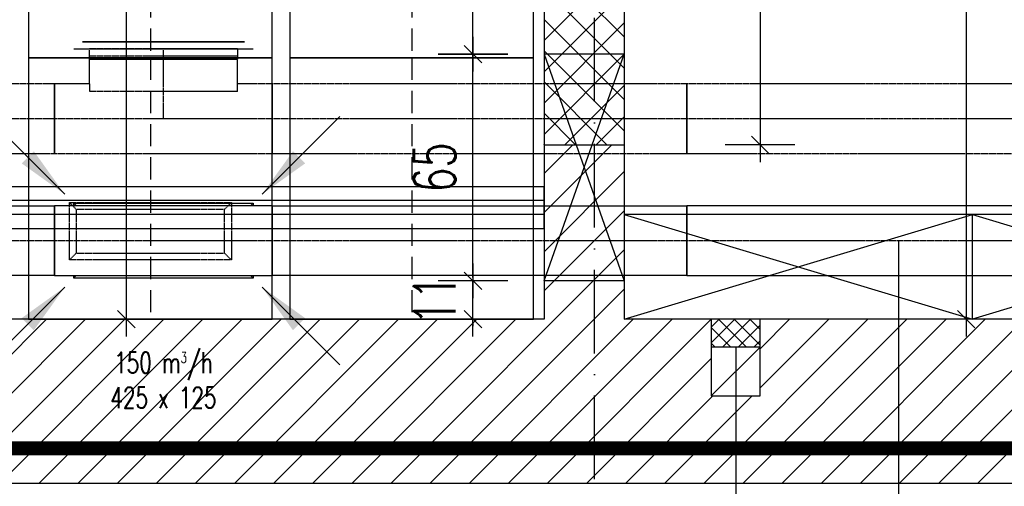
# Model space of a CAD drawing. Header units: millimetres. Extents: x 167273 to 188273, y -125105 to -88145.
# Tile 146 of 210: x 174068 to 174351, y -96817 to -96683. Entities that reach past the tile are written whole.
import ezdxf

# ---------------------------------------------------------------- set-up
doc = ezdxf.new("R2010")
doc.units = ezdxf.units.MM
doc.header["$PDMODE"] = 35
doc.header["$PDSIZE"] = 5
for name, pattern in [('ACAD_ISO03W100', [30, 12, -18]), ('ACAD_ISO10W100', [18, 12, -3, 0, -3]), ('DASHDOT', [1, 0.5, -0.25, 0, -0.25]), ('DASHED', [0.75, 0.5, -0.25]), ('HIDDEN', [9.525, 6.35, -3.175]), ('WENT_2', [1.5, 0.5, -1]), ('WENT_3', [1.6, 0.5, -0.5, 0.1, -0.5])]:
    doc.linetypes.add(name, pattern=pattern)
doc.layers.add('!_zmiany', color=7, linetype='Continuous', true_color=0xfa7d00)
doc.layers.add('!zakres', color=7, linetype='ACAD_ISO03W100', lineweight=60, true_color=0x8a14ff)
for name, color, linetype in [('a-op_leader', 9, 'Continuous'), ('a-osie', 1, 'ACAD_ISO10W100'), ('a-wymiary', 9, 'Continuous'), ('b-cienka', 9, 'Continuous'), ('b-przebicia', 7, 'Continuous'), ('b-widokowa', 7, 'Continuous'), ('b-ściany', 2, 'Continuous'), ('c-meb_przerywana', 5, 'HIDDEN'), ('c-meble', 5, 'Continuous'), ('FLUID-N-BIB-SYM', 7, 'Continuous'), ('FLUID-W-BIB-120-ARRGR', 7, 'Continuous'), ('FLUID-W-BIB-HID', 7, 'Continuous'), ('FLUID-W-BIB-SYM', 7, 'Continuous'), ('h-hatch', 8, 'Continuous')]:
    doc.layers.add(name, color=color, linetype=linetype)
doc.layers.add('FLUID-N-BIB', color=8, linetype='Continuous', lineweight=30)
doc.layers.add('FLUID-W-BIB', color=220, linetype='Continuous', lineweight=30)
doc.styles.add('FDBES', font='romans.shx', dxfattribs={"width": 0.7, "height": 10})
doc.styles.add('PPAB_100', font='romans.shx', dxfattribs={"width": 0.7, "height": 12})
doc.styles.add('ROMANS', font='romans.shx', dxfattribs={"width": 0.7, "height": 10})
doc.dimstyles.new('FDBES', dxfattribs={"dimscale": 50, "dimtxt": 4, "dimasz": 2.5, "dimexe": 0.8, "dimexo": 2, "dimgap": 1, "dimtad": 1, "dimdsep": 46, "dimtxsty": 'FDBES', "dimcen": 2.5, "dimclrd": 4, "dimclre": 5, "dimadec": 0, "dimazin": 0, "dimtfac": 1, "dimtmove": 0, "dimatfit": 3, "dimfxl": 0, "dimarcsym": 0})
doc.dimstyles.new('newPPAB_100', dxfattribs={"dimscale": 0, "dimtxt": 16, "dimasz": 1, "dimexe": 10, "dimexo": 10, "dimgap": 5, "dimtad": 1, "dimdec": 0, "dimzin": 0, "dimdsep": 46, "dimtxsty": 'PPAB_100', "dimblk": 'tick_50', "dimcen": 0.09, "dimdle": 5, "dimse1": 1, "dimse2": 1, "dimclrd": 9, "dimclre": 9, "dimclrt": 161, "dimadec": 0, "dimazin": 0, "dimtfac": 1, "dimtdec": 0, "dimtix": 1, "dimtmove": 2, "dimatfit": 0, "dimldrblk": 'tick_50', "dimfxl": 0, "dimtolj": 1, "dimtzin": 0, "dimarcsym": 0})

# ---------------------------------------------------------------- blocks, each defined once
blk = doc.blocks.new('tick_50')
at = {"color": 9, "ltscale": 20}
for p, q in [((0, 10), (0, -10)), ((-5, 0), (5, 0))]:
    blk.add_line(p, q, dxfattribs=at)
at = {"color": 0}
blk.add_line((2.5, 2.5), (-2.5, -2.5), dxfattribs=at)
blk = doc.blocks.new('*D18')
at = {"layer": 'a-wymiary', "color": 9, "lineweight": -2}
blk.add_line((174757.94, -96536.57), (174242.44, -96536.57), dxfattribs=at)
at = {"layer": 'Defpoints', "color": 0}
for p in [(174241.44, -96536.57), (174241.44, -96768.89), (174758.94, -96768.89)]:
    blk.add_point(p, dxfattribs=at)
at = {"layer": 'a-wymiary', "color": 9, "lineweight": -2, "rotation": 180}
blk.add_blockref('tick_50', (174241.44, -96536.57), dxfattribs=at)
at = {"layer": 'a-wymiary', "color": 9, "lineweight": -2}
blk.add_blockref('tick_50', (174758.94, -96536.57), dxfattribs=at)
at = {"layer": 'a-wymiary', "color": 161, "insert": (174457.39, -96525.57), "char_height": 12, "attachment_point": 5, "style": 'PPAB_100'}
blk.add_mtext('\\A1;517', dxfattribs=at)
blk = doc.blocks.new('*D35')
at = {"layer": 'a-wymiary', "color": 9, "lineweight": -2}
for p, q in [((174217.44, -96536.57), (174216.44, -96536.57)), ((174241.44, -96536.57), (174218.44, -96536.57)), ((174242.44, -96536.57), (174243.44, -96536.57))]:
    blk.add_line(p, q, dxfattribs=at)
at = {"layer": 'Defpoints', "color": 0}
for p in [(174218.44, -96536.57), (174218.44, -96768.89), (174241.44, -96768.89)]:
    blk.add_point(p, dxfattribs=at)
at = {"layer": 'a-wymiary', "color": 9, "lineweight": -2}
blk.add_blockref('tick_50', (174218.44, -96536.57), dxfattribs=at)
at = {"layer": 'a-wymiary', "color": 9, "lineweight": -2, "rotation": 180}
blk.add_blockref('tick_50', (174241.44, -96536.57), dxfattribs=at)
at = {"layer": 'a-wymiary', "color": 161, "insert": (174262.26, -96522.63), "char_height": 12, "attachment_point": 5, "style": 'PPAB_100'}
blk.add_mtext('\\A1;23', dxfattribs=at)
blk = doc.blocks.new('*D36')
at = {"layer": 'a-wymiary', "color": 9, "lineweight": -2}
blk.add_line((174217.44, -96536.57), (173675.94, -96536.57), dxfattribs=at)
at = {"layer": 'Defpoints', "color": 0}
for p in [(174218.44, -96518.89), (173674.94, -96536.57), (173674.94, -96768.89)]:
    blk.add_point(p, dxfattribs=at)
at = {"layer": 'a-wymiary', "color": 9, "lineweight": -2, "rotation": 180}
blk.add_blockref('tick_50', (173674.94, -96536.57), dxfattribs=at)
at = {"layer": 'a-wymiary', "color": 9, "lineweight": -2}
blk.add_blockref('tick_50', (174218.44, -96536.57), dxfattribs=at)
at = {"layer": 'a-wymiary', "color": 161, "insert": (173946.69, -96525.57), "char_height": 12, "attachment_point": 5, "style": 'PPAB_100'}
blk.add_mtext('\\A1;543', dxfattribs=at)
blk = doc.blocks.new('*D219')
at = {"layer": 'a-op_leader', "color": 9, "lineweight": -2}
blk.add_line((174339.61, -96519.89), (174339.61, -96767.89), dxfattribs=at)
at = {"layer": 'Defpoints', "color": 0}
for p in [(174241.44, -96518.89), (174241.44, -96768.89), (174339.61, -96768.89)]:
    blk.add_point(p, dxfattribs=at)
at = {"layer": 'a-op_leader', "color": 9, "lineweight": -2}
for p, rotation in [((174339.61, -96518.89), 90), ((174339.61, -96768.89), 270)]:
    blk.add_blockref('tick_50', p, dxfattribs=dict(at, rotation=rotation))
at = {"layer": 'a-op_leader', "color": 161, "insert": (174328.61, -96643.89), "char_height": 12, "attachment_point": 5, "rotation": 90, "style": 'PPAB_100'}
blk.add_mtext('\\A1;250', dxfattribs=at)
blk = doc.blocks.new('*U881')
at = {"linetype": 'Continuous', "lineweight": -2}
for p, q in [((-595, 0), (-595, 100)), ((595, 100), (595, 0)), ((-595, -100), (-595, 0)), ((595, 0), (595, -100))]:
    blk.add_line(p, q, dxfattribs=at)
at = {"color": 0, "linetype": 'ByBlock', "lineweight": -2}
for p, q in [((-595, 100), (595, 100)), ((595, -100), (-595, -100))]:
    blk.add_line(p, q, dxfattribs=at)
at = {"layer": 'FLUID-N-BIB-SYM', "linetype": 'DASHDOT', "lineweight": -3}
blk.add_line((-595, 0), (595, 0), dxfattribs=at)
blk = doc.blocks.new('*U1016')
at = {"linetype": 'Continuous', "lineweight": -2}
for p, q in [((-212.5, 200), (-257.5, 200)), ((212.5, 200), (-212.5, 200)), ((257.5, 200), (212.5, 200)), ((-312.5, -100), (-312.5, 100)), ((312.5, 100), (312.5, -100))]:
    blk.add_line(p, q, dxfattribs=at)
at = {"color": 0, "linetype": 'ByBlock', "lineweight": -2}
for p, q in [((-212.5, 200), (-212.5, 170)), ((212.5, 170), (212.5, 200)), ((-212.5, 78.1), (-212.5, 170)), ((212.5, 100), (212.5, 170)), ((-312.5, 100), (-212.5, 100)), ((212.5, 100), (212.5, 78.1)), ((212.5, 100), (312.5, 100)), ((-212.5, 78.1), (212.5, 78.1)), ((312.5, -100), (-312.5, -100))]:
    blk.add_line(p, q, dxfattribs=at)
at = {"linetype": 'Continuous', "lineweight": -3}
blk.add_line((-212.5, 170), (212.5, 170), dxfattribs=at)
at = {"layer": 'FLUID-N-BIB-SYM', "linetype": 'DASHDOT', "lineweight": -3}
for p, q in [((0, 0), (0, 200)), ((0, 180), (0, 200)), ((-312.5, 0), (312.5, 0))]:
    blk.add_line(p, q, dxfattribs=at)
blk = doc.blocks.new('*U880')
at = {"linetype": 'Continuous', "lineweight": -2}
for p, q in [((-1000, 0), (-1000, 100)), ((1000, 100), (1000, 0)), ((-1000, -100), (-1000, 0)), ((1000, 0), (1000, -100))]:
    blk.add_line(p, q, dxfattribs=at)
at = {"color": 0, "linetype": 'ByBlock', "lineweight": -2}
for p, q in [((-1000, 100), (1000, 100)), ((1000, -100), (-1000, -100))]:
    blk.add_line(p, q, dxfattribs=at)
at = {"layer": 'FLUID-N-BIB-SYM', "linetype": 'DASHDOT', "lineweight": -3}
blk.add_line((-1000, 0), (1000, 0), dxfattribs=at)
blk = doc.blocks.new('*U1009')
at = {"color": 0, "linetype": 'ByBlock', "lineweight": -2}
for p, q in [((-232.5, 0), (-212.5, 0)), ((-232.5, 0, 20), (232.5, 0, 20)), ((212.5, 0), (-212.5, 0)), ((-212.5, 0, -20), (-212.5, 0)), ((-212.5, 0, -20), (212.5, 0, -20)), ((212.5, 0), (212.5, 0, -20)), ((212.5, 0), (232.5, 0))]:
    blk.add_line(p, q, dxfattribs=at)
at = {"linetype": 'Continuous', "lineweight": -3}
for p, q in [((232.5, 0, 20), (-232.5, 0, 20)), ((-232.5, 0, 20), (232.5, 0, 20))]:
    blk.add_line(p, q, dxfattribs=at)
blk = doc.blocks.new('*U882')
at = {"color": 0, "linetype": 'ByBlock', "lineweight": -2}
for p, q in [((595, 0, -100), (-595, 0, -100)), ((-595, 0, 100), (595, 0, 100))]:
    blk.add_line(p, q, dxfattribs=at)
at = {"linetype": 'Continuous', "lineweight": -2}
for p, q in [((-595, 0, 100), (-595, 0, -100)), ((595, 0, -100), (595, 0, 100))]:
    blk.add_line(p, q, dxfattribs=at)
at = {"layer": 'FLUID-W-BIB-SYM', "linetype": 'WENT_3', "lineweight": -3}
blk.add_line((-595, 0), (595, 0), dxfattribs=at)
blk = doc.blocks.new('*U1007')
at = {"linetype": 'Continuous', "lineweight": -2}
for p, q in [((-312.5, 0), (-312.5, 0, -100)), ((-312.5, 0, 100), (-312.5, 0)), ((257.5, 0, -107.5), (-257.5, 0, -107.5)), ((-257.5, 0, 107.5), (257.5, 0, 107.5)), ((-257.5, 0, -107.5), (-257.5, 0, -100)), ((-257.5, 0, 100), (-257.5, 0, 107.5)), ((257.5, 0, 107.5), (257.5, 0, 100)), ((257.5, 0, -100), (257.5, 0, -107.5)), ((312.5, 0, -100), (312.5, 0)), ((312.5, 0), (312.5, 0, 100))]:
    blk.add_line(p, q, dxfattribs=at)
at = {"color": 0, "linetype": 'ByBlock', "lineweight": -2}
for p, q in [((-312.5, 0, -100), (312.5, 0, -100)), ((312.5, 0, 100), (-312.5, 0, 100)), ((-250, 0, -100), (-257.5, 0, -107.5)), ((-257.5, 0, 107.5), (-250, 0, 100)), ((257.5, 0, -107.5), (250, 0, -100)), ((257.5, 0, 107.5), (250, 0, 100))]:
    blk.add_line(p, q, dxfattribs=at)
at = {"layer": 'FLUID-W-BIB-SYM', "linetype": 'WENT_3', "lineweight": -3}
blk.add_line((-312.5, 0), (312.5, 0), dxfattribs=at)
blk = doc.blocks.new('*U876')
at = {"color": 0, "linetype": 'ByBlock', "lineweight": -2}
for p, q in [((1000, 0, -100), (-1000, 0, -100)), ((-1000, 0, 100), (1000, 0, 100))]:
    blk.add_line(p, q, dxfattribs=at)
at = {"linetype": 'Continuous', "lineweight": -2}
for p, q in [((1000, 0, -100), (1000, 0, 100)), ((-1000, 0, 100), (-1000, 0, -100))]:
    blk.add_line(p, q, dxfattribs=at)
at = {"layer": 'FLUID-W-BIB-SYM', "linetype": 'WENT_3', "lineweight": -3}
blk.add_line((-1000, 0), (1000, 0), dxfattribs=at)
blk = doc.blocks.new('*U1000')
at = {"layer": 'FLUID-W-BIB-HID', "linetype": 'DASHED', "lineweight": -3}
for p, q in [((-232.5, 82.5), (-212.5, 62.5)), ((-232.5, 82.5), (-232.5, -82.5)), ((232.5, 82.5), (-232.5, 82.5)), ((-212.5, -62.5), (-212.5, 62.5)), ((-212.5, 62.5), (212.5, 62.5)), ((232.5, 82.5), (212.5, 62.5)), ((212.5, 62.5), (212.5, -62.5)), ((232.5, -82.5), (232.5, 82.5)), ((-232.5, -82.5), (-212.5, -62.5)), ((-232.5, -82.5), (232.5, -82.5)), ((212.5, -62.5), (-212.5, -62.5)), ((212.5, -62.5), (232.5, -82.5))]:
    blk.add_line(p, q, dxfattribs=at)
blk = doc.blocks.new('*U884')
at = {"linetype": 'Continuous', "lineweight": -2}
for p, q in [((-535, 0), (-535, 100)), ((535, 100), (535, 0)), ((-535, -100), (-535, 0)), ((535, 0), (535, -100))]:
    blk.add_line(p, q, dxfattribs=at)
at = {"color": 0, "linetype": 'ByBlock', "lineweight": -2}
for p, q in [((-535, 100), (535, 100)), ((535, -100), (-535, -100))]:
    blk.add_line(p, q, dxfattribs=at)
at = {"layer": 'FLUID-W-BIB-SYM', "linetype": 'WENT_3', "lineweight": -3}
blk.add_line((-535, 0), (535, 0), dxfattribs=at)
blk = doc.blocks.new('*U883')
at = {"linetype": 'Continuous', "lineweight": -2}
for p, q in [((-535, 0), (-535, 100)), ((535, 100), (535, 0)), ((-535, -100), (-535, 0)), ((535, 0), (535, -100))]:
    blk.add_line(p, q, dxfattribs=at)
at = {"color": 0, "linetype": 'ByBlock', "lineweight": -2}
for p, q in [((-535, 100), (535, 100)), ((535, -100), (-535, -100))]:
    blk.add_line(p, q, dxfattribs=at)
at = {"layer": 'FLUID-N-BIB-SYM', "linetype": 'DASHDOT', "lineweight": -3}
blk.add_line((-535, 0), (535, 0), dxfattribs=at)
blk = doc.blocks.new('*D1140')
at = {"layer": 'a-wymiary', "color": 9, "lineweight": -2}
for p, q in [((174198.03, -96756.89), (174198.03, -96755.89)), ((174198.03, -96768.89), (174198.03, -96757.89)), ((174198.03, -96769.89), (174198.03, -96770.89))]:
    blk.add_line(p, q, dxfattribs=at)
at = {"layer": 'Defpoints', "color": 0}
for p in [(174198.03, -96757.89), (174218.44, -96757.89), (174218.44, -96768.89)]:
    blk.add_point(p, dxfattribs=at)
at = {"layer": 'a-wymiary', "color": 9, "lineweight": -2}
for p, rotation in [((174198.03, -96757.89), 270), ((174198.03, -96768.89), 90)]:
    blk.add_blockref('tick_50', p, dxfattribs=dict(at, rotation=rotation))
at = {"layer": 'a-wymiary', "color": 161, "insert": (174187.03, -96763.39), "char_height": 12, "attachment_point": 5, "rotation": 90, "style": 'PPAB_100'}
blk.add_mtext('\\A1;11', dxfattribs=at)
blk = doc.blocks.new('*D1143')
at = {"layer": 'a-wymiary', "color": 9, "lineweight": -2}
blk.add_line((174280.43, -96619.89), (174280.43, -96717.89), dxfattribs=at)
at = {"layer": 'Defpoints', "color": 0}
for p in [(174241.44, -96618.89), (174241.44, -96718.89), (174280.43, -96718.89)]:
    blk.add_point(p, dxfattribs=at)
at = {"layer": 'a-wymiary', "color": 9, "lineweight": -2}
for p, rotation in [((174280.43, -96618.89), 90), ((174280.43, -96718.89), 270)]:
    blk.add_blockref('tick_50', p, dxfattribs=dict(at, rotation=rotation))
at = {"layer": 'a-wymiary', "color": 161, "insert": (174269.43, -96668.89), "char_height": 12, "attachment_point": 5, "rotation": 90, "style": 'PPAB_100'}
blk.add_mtext('\\A1;100', dxfattribs=at)
blk = doc.blocks.new('*D1657')
at = {"layer": 'a-wymiary', "color": 9, "lineweight": -2}
blk.add_line((174098.54, -96366.64), (174098.54, -96767.89), dxfattribs=at)
at = {"layer": 'Defpoints', "color": 0}
for p in [(174194.94, -96365.64), (174098.54, -96768.89), (174218.44, -96768.89)]:
    blk.add_point(p, dxfattribs=at)
at = {"layer": 'a-wymiary', "color": 9, "lineweight": -2}
for p, rotation in [((174098.54, -96365.64), 90), ((174098.54, -96768.89), 270)]:
    blk.add_blockref('tick_50', p, dxfattribs=dict(at, rotation=rotation))
at = {"layer": 'a-wymiary', "color": 161, "insert": (174087.54, -96567.27), "char_height": 12, "attachment_point": 5, "rotation": 90, "style": 'PPAB_100'}
blk.add_mtext('\\A1;403', dxfattribs=at)
blk = doc.blocks.new('*U804')
blk.add_leader([(0, 0), (22.27, 22.27)], dimstyle='FDBES', override={"dimscale": 6, "dimclrd": 256})
blk = doc.blocks.new('*U805')
blk.add_leader([(0, 0), (-22.27, 22.27)], dimstyle='FDBES', override={"dimscale": 6, "dimclrd": 256})
blk = doc.blocks.new('*U806')
blk.add_leader([(0, 0), (22.27, -22.27)], dimstyle='FDBES', override={"dimscale": 6, "dimclrd": 256})
blk = doc.blocks.new('*U807')
blk.add_leader([(0, 0), (-22.27, -22.27)], dimstyle='FDBES', override={"dimscale": 6, "dimclrd": 256})

msp = doc.modelspace()

# ---------------------------------------------------------------- hatches: boundary and pattern name
at = {"layer": 'h-hatch'}
h = msp.add_hatch(dxfattribs=at)
h.set_pattern_fill('ANSI37', color=256, scale=2, style=0)
h.paths.add_polyline_path([(174218.44, -96618.89), (174241.44, -96618.89), (174241.44, -96718.89), (174218.44, -96718.89)])
h = msp.add_hatch(dxfattribs=at)
h.set_pattern_fill('ANSI31', color=256, scale=2.5, style=0)
h.paths.add_polyline_path([(174653.94, -96797.89), (174758.94, -96797.89), (174758.94, -96768.89), (174571.44, -96768.89), (174571.44, -96776.89), (174571.44, -96790.89), (174557.44, -96790.89), (174557.44, -96776.89), (174557.44, -96768.89), (174280.44, -96768.89), (174280.44, -96776.89), (174280.44, -96790.89), (174266.44, -96790.89), (174266.44, -96776.89), (174266.44, -96768.89), (174241.44, -96768.89), (174241.44, -96718.89), (174218.44, -96718.89), (174218.44, -96768.89), (173674.94, -96768.89), (173674.94, -96796.89), (173779.94, -96796.89), (173779.94, -96810.89, 0.450014), (173785.94, -96815.89), (174647.94, -96815.89, 0.450014), (174653.94, -96810.89)])
h = msp.add_hatch(dxfattribs=at)
h.set_pattern_fill('ANSI37', color=256, style=0)
h.paths.add_polyline_path([(174273.44, -96768.89), (174266.44, -96768.89), (174266.44, -96776.89), (174273.44, -96776.89)])
h.paths.add_polyline_path([(174280.44, -96768.89), (174273.44, -96768.89), (174273.44, -96776.89), (174280.44, -96776.89)])

# ---------------------------------------------------------------- linework, layer by layer
at = {"layer": '!_zmiany'}
msp.add_lwpolyline([(174110.53, -96938.92), (174320.25, -96938.92), (174320.25, -96746.39)], dxfattribs=at)
at = {"layer": '!zakres', "linetype": 'DASHED', "ltscale": 40, "const_width": 4, "flags": 128}
msp.add_lwpolyline([(173465.44, -96805.89), (175001.44, -96805.89), (175001.44, -96141.89), (173465.44, -96141.89)], close=True, dxfattribs=at)
at = {"layer": 'a-op_leader'}
msp.add_lwpolyline([(174273.44, -96776.89), (174273.44, -96878.45), (174564.44, -96878.45), (174564.44, -96776.89)], dxfattribs=at)
at = {"layer": 'a-osie', "ltscale": 2}
msp.add_line((174232.94, -97211.89), (174232.94, -96011.89), dxfattribs=at)
at = {"layer": 'b-cienka', "ltscale": 0.5}
msp.add_lwpolyline([(173770.44, -96742.89), (174218.44, -96742.89), (174218.44, -96730.89), (173770.44, -96730.89)], close=True, dxfattribs=at)
at = {"layer": 'b-przebicia', "ltscale": 0.5}
for p, q in [((174241.44, -96692.89), (174218.44, -96692.89)), ((174218.44, -96692.89), (174241.44, -96757.89)), ((174218.44, -96757.89), (174241.44, -96692.89)), ((174241.44, -96757.89), (174218.44, -96757.89))]:
    msp.add_line(p, q, dxfattribs=at)
at = {"layer": 'b-widokowa'}
for p, q in [((174218.41, -96718.89), (174241.44, -96718.89)), ((174266.44, -96790.89), (174280.44, -96776.89))]:
    msp.add_line(p, q, dxfattribs=at)
at = {"layer": 'b-widokowa', "ltscale": 0.5}
for p, q in [((174280.44, -96768.89), (174266.44, -96768.89)), ((174280.44, -96776.89), (174266.44, -96776.89))]:
    msp.add_line(p, q, dxfattribs=at)
at = {"layer": 'b-ściany'}
for p, q in [((174218.44, -96518.89), (174218.44, -96768.89)), ((174241.44, -96518.89), (174241.44, -96768.89)), ((174218.44, -96768.89), (173674.94, -96768.89)), ((174266.44, -96768.89), (174241.44, -96768.89)), ((174266.44, -96768.89), (174266.44, -96776.89)), ((174557.44, -96768.89), (174280.44, -96768.89)), ((174280.44, -96776.89), (174280.44, -96768.89)), ((173785.94, -96815.89), (174647.94, -96815.89))]:
    msp.add_line(p, q, dxfattribs=at)
msp.add_lwpolyline([(174266.44, -96776.89), (174266.44, -96790.89), (174280.44, -96790.89), (174280.44, -96776.89)], dxfattribs=at)
at = {"layer": 'c-meb_przerywana'}
for p, q in [((174105.44, -96618.89), (174105.44, -96693.89)), ((174180.44, -96618.89), (174180.44, -96693.89)), ((174105.44, -96693.89), (174105.44, -96768.89)), ((174180.44, -96693.89), (174180.44, -96768.89))]:
    msp.add_line(p, q, dxfattribs=at)
at = {"layer": 'c-meble', "ltscale": 0.5}
for p, q in [((174218.44, -96734.89), (173770.44, -96734.89)), ((174218.44, -96738.89), (173770.44, -96738.89))]:
    msp.add_line(p, q, dxfattribs=at)
at = {"layer": 'c-meble'}
for p, q in [((174741.44, -96738.89), (174241.44, -96738.89)), ((174341.44, -96768.89), (174341.44, -96738.89)), ((174341.44, -96738.89), (174441.44, -96768.89)), ((174441.44, -96738.89), (174341.44, -96768.89))]:
    msp.add_line(p, q, dxfattribs=at)
for points in [[(174070.44, -96693.89), (174140.44, -96693.89), (174140.44, -96618.89), (174070.44, -96618.89)], [(174145.44, -96693.89), (174215.44, -96693.89), (174215.44, -96618.89), (174145.44, -96618.89)], [(174070.44, -96768.89), (174140.44, -96768.89), (174140.44, -96693.89), (174070.44, -96693.89)], [(174145.44, -96768.89), (174215.44, -96768.89), (174215.44, -96693.89), (174145.44, -96693.89)]]:
    msp.add_lwpolyline(points, close=True, dxfattribs=at)
for points in [[(174241.44, -96738.89), (174341.44, -96768.89)], [(174241.44, -96768.89), (174341.44, -96738.89)]]:
    msp.add_lwpolyline(points, dxfattribs=at)

# ---------------------------------------------------------------- block references
at = {"layer": 'FLUID-N-BIB', "linetype": 'WENT_2', "extrusion": (-1.22465e-16, -3.42114e-48, -1), "xscale": 0.1000000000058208, "yscale": 0.1000000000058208, "zscale": 0.1}
for name, p in [('*U1016', (-174109.19, -96711.39, 55.5)), ('*U880', (-173977.94, -96711.39, 55.5)), ('*U881', (-174199.94, -96711.39, 55.5))]:
    msp.add_blockref(name, p, dxfattribs=at)
at = {"layer": 'FLUID-N-BIB', "linetype": 'WENT_2', "extrusion": (8.55285e-49, 1, 6.12323e-17), "xscale": 0.1000000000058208, "yscale": 0.1, "zscale": 0.1000000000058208, "rotation": 180}
msp.add_blockref('*U1009', (-174109.19, -55.5, -96691.39), dxfattribs=at)
at = {"layer": 'FLUID-N-BIB', "linetype": 'WENT_2', "extrusion": (-1.22465e-16, 0, -1), "xscale": 0.1000000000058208, "yscale": 0.1000000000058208, "zscale": 0.1}
msp.add_blockref('*U883', (-174312.94, -96711.39, 55.5), dxfattribs=at)
at = {"layer": 'FLUID-W-BIB', "linetype": 'Continuous', "extrusion": (6.12323e-17, -1, 1.83697e-16), "xscale": 0.1000000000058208, "yscale": 0.1, "zscale": 0.1000000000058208, "rotation": 180}
for name, p in [('*U876', (173977.94, -55.5, 96746.39)), ('*U1007', (174109.19, -55.5, 96746.39)), ('*U882', (174199.94, -55.5, 96746.39))]:
    msp.add_blockref(name, p, dxfattribs=at)
at = {"layer": 'FLUID-W-BIB', "linetype": 'Continuous', "extrusion": (-1.83697e-16, -1.22465e-16, -1), "xscale": 0.1000000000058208, "yscale": 0.1000000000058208, "zscale": 0.1, "rotation": 180}
msp.add_blockref('*U1000', (-174105.44, -96743.66, -271), dxfattribs=at)
at = {"layer": 'FLUID-W-BIB', "linetype": 'Continuous', "extrusion": (-1.22465e-16, 0, -1), "xscale": 0.1000000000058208, "yscale": 0.1000000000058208, "zscale": 0.1}
msp.add_blockref('*U884', (-174312.94, -96746.39, 55.5), dxfattribs=at)
at = {"layer": 'FLUID-W-BIB-120-ARRGR', "rotation": 180}
for name, p in [('*U806', (174080.87, -96733.07, -78)), ('*U807', (174137.51, -96733.07, -78)), ('*U804', (174080.87, -96759.71, -78)), ('*U805', (174137.51, -96759.71, -78))]:
    msp.add_blockref(name, p, dxfattribs=at)

# ---------------------------------------------------------------- texts
at = {"layer": 'FLUID-W-BIB-120-ARRGR', "insert": (174109.19, -96786.39, -55.5), "char_height": 6, "attachment_point": 5, "style": 'ROMANS'}
msp.add_mtext('150 m{\\A2;\\H0.5x;3}/h\\P425 x 125', dxfattribs=at)

# ---------------------------------------------------------------- dimensions: what is measured, and where the dimension line sits
at = {"layer": 'a-op_leader'}
dim = msp.add_linear_dim(base=(174339.61, -96768.89), p1=(174241.44, -96518.89), p2=(174241.44, -96768.89), angle=90, dimstyle='newPPAB_100', override={"dimscale": 1}, dxfattribs=at)
dim.commit()
dim.dimension.update_dxf_attribs({"geometry": '*D219', "text_midpoint": (174328.61, -96643.89)})
at = {"layer": 'a-wymiary'}
for base, p1, p2 in [((174362.59, -96207.89), (174241.44, -96768.89), (174241.44, -96207.89)), ((174198.03, -96518.89), (174218.44, -96692.89), (174218.44, -96518.89)), ((174198.03, -96692.89), (174218.44, -96757.89), (174218.44, -96692.89))]:
    msp.add_linear_dim(base=base, p1=p1, p2=p2, angle=90, dimstyle='newPPAB_100', override={"dimscale": 1}, dxfattribs=at).render()
for base, p1, p2, picture, middle in [((174098.54, -96768.89), (174194.94, -96365.64), (174218.44, -96768.89), '*D1657', (174087.54, -96567.27)), ((174280.43, -96718.89), (174241.44, -96618.89), (174241.44, -96718.89), '*D1143', (174269.43, -96668.89)), ((174198.03, -96757.89), (174218.44, -96768.89), (174218.44, -96757.89), '*D1140', (174187.03, -96763.39))]:
    dim = msp.add_linear_dim(base=base, p1=p1, p2=p2, angle=90, dimstyle='newPPAB_100', override={"dimscale": 1}, dxfattribs=at)
    dim.commit()
    dim.dimension.update_dxf_attribs({"geometry": picture, "text_midpoint": middle})
for base, p1, p2, picture, middle in [((174218.44, -96536.57), (174241.44, -96768.89), (174218.44, -96768.89), '*D35', (174262.26, -96522.63)), ((174241.44180786, -96536.56996996), (174758.94180786, -96768.89367189), (174241.44180786, -96768.89367189), '*D18', (174457.38977085, -96525.56996996))]:
    dim = msp.add_linear_dim(base=base, p1=p1, p2=p2, dimstyle='newPPAB_100', override={"dimscale": 1}, dxfattribs=at)
    dim.commit()
    dim.dimension.update_dxf_attribs({"geometry": picture, "text_midpoint": middle, "dimtype": 160})
dim = msp.add_linear_dim(base=(173674.94180786, -96536.56996996), p1=(174218.44180786, -96518.89367189), p2=(173674.94180786, -96768.89367189), dimstyle='newPPAB_100', override={"dimscale": 1}, dxfattribs=at)
dim.commit()
dim.dimension.update_dxf_attribs({"geometry": '*D36', "text_midpoint": (173946.69180786, -96525.56996996)})

doc.saveas('drawing.dxf')
